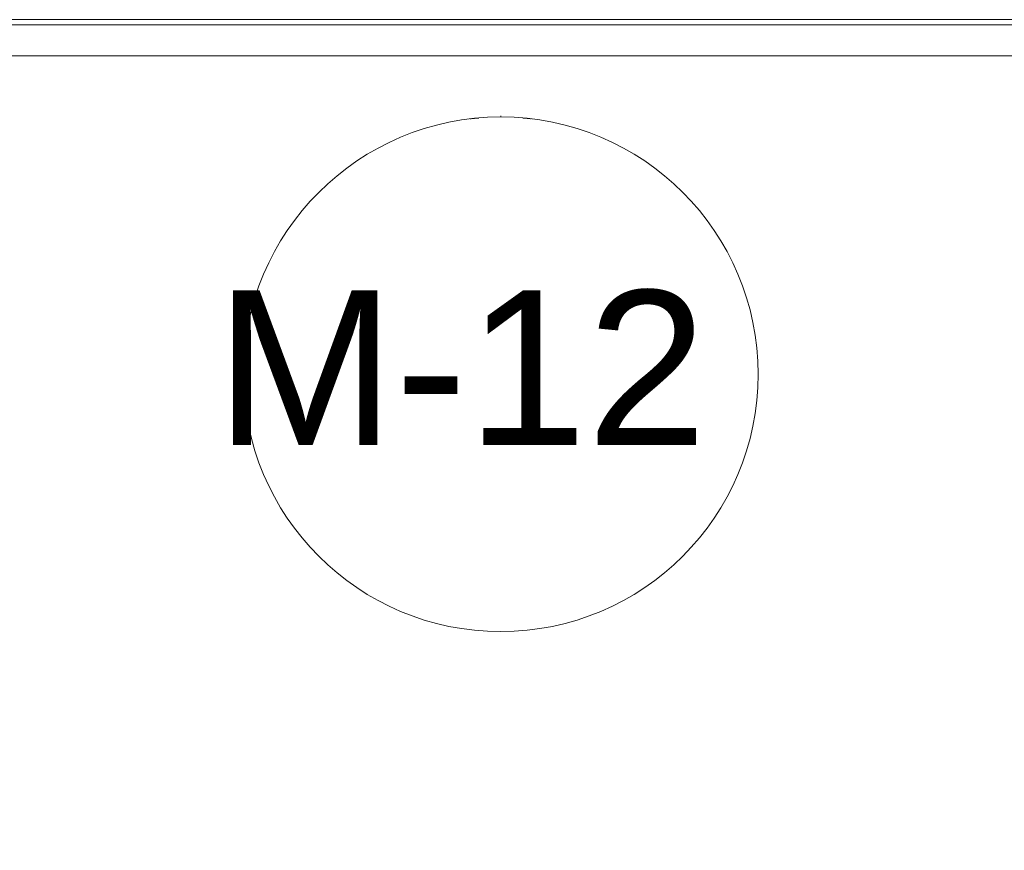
# Model space of a CAD drawing. Header units: millimetres. Extents: x -40968 to 11883, y -18816 to 4378.
# Tile 63 of 256: x -21121 to -19208, y 495 to 2110. Entities that reach past the tile are written whole.
import ezdxf

# ---------------------------------------------------------------- set-up
doc = ezdxf.new("R2010")
doc.units = ezdxf.units.MM
doc.header["$MEASUREMENT"] = 0
doc.linetypes.add('Wipeout_Contour', pattern=[1000, 0, -1000])
doc.layers.add('02_ACAB_Anotacio Portes', color=7, linetype='Continuous')
doc.layers.add('Nuevo_08_E_Envans secs', color=7, linetype='Continuous')
for name, color, linetype, lineweight in [('02_ACAB_Anotacio Portes_Pluma_Nº__46', 5, 'Continuous', 5), ('12_FAÇ_Façana_Pluma_Nº__7', 7, 'Continuous', 5), ('Nuevo_08_E_Envans secs_Pluma_Nº__1', 7, 'Continuous', 5), ('Nuevo_12_FAÇ_Façana_Pluma_Nº__1', 7, 'Continuous', 5), ('Nuevo_Ventanas Archicad_Pluma_Nº__1', 7, 'Continuous', 5)]:
    doc.layers.add(name, color=color, linetype=linetype, lineweight=lineweight)
for name, color, linetype, lineweight, true_color in [('Nuevo_08_E_Envans secs_Pluma_Nº__102', 7, 'Continuous', 5, 0xcccccc), ('Nuevo_08_E_Envans secs_Pluma_Nº__177', 7, 'Continuous', 15, 0xf7e046), ('Nuevo_Ventanas Archicad_Pluma_Nº__103', 7, 'Continuous', 5, 0xa4a4a6)]:
    doc.layers.add(name, color=color, linetype=linetype, lineweight=lineweight, true_color=true_color)
doc.styles.add('Estilo_Generado_1', font='arial.ttf')
pattern_1 = [(45, (0, 0), (-183.8478, 183.8478), [195, -65]), (45, (7e-14, 183.85), (-183.8478, 183.8478), [195, -65])]
pattern_2 = [(45, (0, 0), (-159.1, 159.1), []), (45, (-53.03, 53.03), (-159.1, 159.1), [])]

# ---------------------------------------------------------------- blocks, each defined once
blk = doc.blocks.new('*X468')
at = {"layer": 'Nuevo_08_E_Envans secs_Pluma_Nº__102', "color": 254, "linetype": 'Continuous', "lineweight": 5, "true_color": 0xcccccc}
for p, q in [((-18878.9, 2101), (-18880.3, 2099.5)), ((-18871.4, 2103.1), (-18878.9, 2101)), ((-18870.3, 2102.8), (-18871.4, 2103.1)), ((-18880.3, 2076.8), (-18874.3, 2068.8)), ((-18872.4, 2065.4), (-18874.3, 2068.8)), ((-18870.3, 2065.7), (-18870.5, 2065.4)), ((-18880.3, 2047.2), (-18878.2, 2048.1)), ((-18878.2, 2048.1), (-18875.2, 2050.6)), ((-18875.2, 2050.6), (-18872.9, 2053.9)), ((-18872.9, 2053.9), (-18871.7, 2057.6)), ((-18871.5, 2061.6), (-18872.4, 2065.4)), ((-18871.7, 2057.6), (-18871.5, 2061.6)), ((-18870.5, 2065.4), (-18871.4, 2061.6)), ((-18871.4, 2061.6), (-18871.2, 2057.6)), ((-18871.2, 2057.6), (-18870.3, 2055))]:
    blk.add_line(p, q, dxfattribs=at)
blk = doc.blocks.new('*X469')
at = {"layer": 'Nuevo_08_E_Envans secs_Pluma_Nº__102', "color": 254, "linetype": 'Continuous', "lineweight": 5, "true_color": 0xcccccc}
for p, q in [((-21985.7, 2103.1), (-21987.1, 2102.7)), ((-21980.3, 2101.6), (-21985.7, 2103.1)), ((-21986.7, 2065.4), (-21987.1, 2066.1)), ((-21982.9, 2068.8), (-21984.8, 2065.4)), ((-21980.3, 2072.3), (-21982.9, 2068.8)), ((-21987.1, 2054.3), (-21986, 2057.6)), ((-21985.8, 2061.6), (-21986.7, 2065.4)), ((-21986, 2057.6), (-21985.8, 2061.6)), ((-21984.8, 2065.4), (-21985.7, 2061.6)), ((-21985.7, 2061.6), (-21985.5, 2057.6)), ((-21985.5, 2057.6), (-21984.2, 2053.9)), ((-21984.2, 2053.9), (-21982, 2050.6)), ((-21982, 2050.6), (-21980.3, 2049.2))]:
    blk.add_line(p, q, dxfattribs=at)
blk = doc.blocks.new('Ventana Escaparate 27_4')
at = {"layer": 'Nuevo_Ventanas Archicad_Pluma_Nº__103', "linetype": 'Continuous', "lineweight": 5, "true_color": 0xa4a4a6}
h = blk.add_hatch(dxfattribs=at)
h.set_pattern_fill('Acero_0001', color=253, style=0, pattern_type=2)
h.set_pattern_definition(pattern_2)
h.paths.add_polyline_path([(-1550, 0), (-1550, -70), (-1510, -70), (-1510, 0)])
h = blk.add_hatch(dxfattribs=at)
h.set_pattern_fill('Acero_0001', color=253, style=0, pattern_type=2)
h.set_pattern_definition(pattern_2)
h.paths.add_polyline_path([(1510, 0), (1510, -70), (1550, -70), (1550, 0)])
at = {"layer": 'Nuevo_Ventanas Archicad_Pluma_Nº__1', "color": 7, "linetype": 'Continuous', "lineweight": 5}
for p, q in [((-1550, 0), (1550, 0)), ((-1550, 0), (1550, 0)), ((-1550, 0), (-1550, -70)), ((-1510, 0), (-1550, 0)), ((-1550, -5), (-1550, 0)), ((-1550, -5), (-1550, 0)), ((-1510, -70), (-1510, 0)), ((1510, 0), (1510, -70)), ((1550, 0), (1510, 0)), ((1550, -70), (1550, 0)), ((1550, -5), (1550, 0)), ((1550, -5), (1550, 0)), ((-1550, -65), (-1550, -5)), ((-1550, -65), (-1550, -5)), ((-1510, -10), (1510, -10)), ((1550, -65), (1550, -5)), ((1550, -65), (1550, -5)), ((-1550, -70), (-1550, -65)), ((-1550, -70), (-1550, -65)), ((-1550, -70), (1550, -70)), ((-1550, -70), (1550, -70)), ((-1550, -70), (-1510, -70)), ((1510, -70), (1550, -70)), ((1550, -70), (1550, -65)), ((1550, -70), (1550, -65))]:
    blk.add_line(p, q, dxfattribs=at)
blk = doc.blocks.new('Muro_145_1', base_point=(-18790.3, 2109.6))
at = {"layer": '12_FAÇ_Façana_Pluma_Nº__7', "color": 7, "linetype": 'Continuous', "lineweight": 5}
blk.add_line((-18870.3, 2044.6), (-18870.3, 2104.6), dxfattribs=at)
at = {"layer": 'Nuevo_08_E_Envans secs_Pluma_Nº__1', "color": 7, "linetype": 'Continuous', "lineweight": 5}
for p, q in [((-18880.3, 2104.6), (-18880.3, 2109.6)), ((-18880.3, 2044.6), (-18880.3, 2104.6)), ((-18880.3, 2039.6), (-18880.3, 2044.6))]:
    blk.add_line(p, q, dxfattribs=at)
at = {"layer": 'Nuevo_12_FAÇ_Façana_Pluma_Nº__1', "color": 7, "linetype": 'Continuous', "lineweight": 5}
for p, q in [((-18870.3, 2104.6), (-18880.3, 2104.6)), ((-18880.3, 2044.6), (-18870.3, 2044.6))]:
    blk.add_line(p, q, dxfattribs=at)
at = {"layer": 'Nuevo_08_E_Envans secs', "color": 7, "lineweight": 20}
blk.add_blockref('*X468', (0, 0), dxfattribs=at)
at = {"color": 254, "linetype": 'Wipeout_Contour', "lineweight": 0, "ltscale": 88337.684072}
blk.add_wipeout([(-21987.1, 2109.6), (-21987.1, 2104.6), (-21980.3, 2104.6), (-21980.3, 2109.6)], dxfattribs=at).dxf.layer = 'Nuevo_08_E_Envans secs'
at = {"layer": 'Nuevo_08_E_Envans secs_Pluma_Nº__177', "linetype": 'Continuous', "lineweight": 15, "true_color": 0xf7e046}
h = blk.add_hatch(dxfattribs=at)
h.set_pattern_fill('Panellat_HPL_0001', color=53, style=0, pattern_type=2)
h.set_pattern_definition(pattern_1)
h.paths.add_polyline_path([(-21987.1, 2109.6), (-21987.1, 2104.6), (-21980.3, 2104.6), (-21980.3, 2109.6)])
at = {"layer": 'Nuevo_08_E_Envans secs_Pluma_Nº__1', "color": 7, "linetype": 'Continuous', "lineweight": 5}
for q in [(-21987.1, 2104.6), (-21980.3, 2109.6)]:
    blk.add_line((-21980.3, 2104.6), q, dxfattribs=at)
at = {"layer": 'Nuevo_08_E_Envans secs_Pluma_Nº__1', "color": 7, "linetype": 'Continuous', "lineweight": 5, "flags": 128}
for points in [[(-21980.3, 2109.6), (-21987.1, 2109.6)], [(-21987.1, 2109.6), (-21987.1, 2104.6)], [(-21987.1, 2104.6), (-21987.1, 2071.6)]]:
    blk.add_lwpolyline(points, dxfattribs=at)
at = {"layer": 'Nuevo_08_E_Envans secs', "color": 7, "lineweight": 20}
blk.add_blockref('*X469', (0, 0), dxfattribs=at)
at = {"color": 254, "linetype": 'Wipeout_Contour', "lineweight": 0, "ltscale": 88313.256943}
blk.add_wipeout([(-21987.1, 2044.6), (-21987.1, 2039.6), (-21980.3, 2039.6), (-21980.3, 2044.6)], dxfattribs=at).dxf.layer = 'Nuevo_08_E_Envans secs'
at = {"layer": 'Nuevo_08_E_Envans secs_Pluma_Nº__177', "linetype": 'Continuous', "lineweight": 15, "true_color": 0xf7e046}
h = blk.add_hatch(dxfattribs=at)
h.set_pattern_fill('Panellat_HPL_0001', color=53, style=0, pattern_type=2)
h.set_pattern_definition(pattern_1)
h.paths.add_polyline_path([(-21987.1, 2044.6), (-21987.1, 2039.6), (-21980.3, 2039.6), (-21980.3, 2044.6)])
at = {"layer": 'Nuevo_08_E_Envans secs_Pluma_Nº__1', "color": 7, "linetype": 'Continuous', "lineweight": 5}
for p, q in [((-21980.3, 2044.6), (-21980.3, 2104.6)), ((-21980.3, 2044.6), (-21987.1, 2044.6)), ((-21980.3, 2039.6), (-21980.3, 2044.6))]:
    blk.add_line(p, q, dxfattribs=at)
at = {"layer": 'Nuevo_08_E_Envans secs_Pluma_Nº__1', "color": 7, "linetype": 'Continuous', "lineweight": 5, "flags": 128}
for points in [[(-21987.1, 2044.6), (-21987.1, 2039.6)], [(-21987.1, 2039.6), (-21980.3, 2039.6)]]:
    blk.add_lwpolyline(points, dxfattribs=at)
at = {"layer": 'Nuevo_Ventanas Archicad_Pluma_Nº__1', "color": 7, "linetype": 'Continuous', "lineweight": 5, "zscale": 1000}
blk.add_blockref('Ventana Escaparate 27_4', (-20430.3, 2109.6), dxfattribs=at)
blk = doc.blocks.new('Etiqueta_28_1', base_point=(-20186.3, 1921.5))
at = {"color": 254, "linetype": 'Wipeout_Contour', "lineweight": 0, "ltscale": 688122.968673}
blk.add_wipeout([(-20686.3, 1420.5), (-20686.3, 1420.5), (-20675.3, 1316.5), (-20643, 1217.1), (-20590.8, 1126.6), (-20520.8, 1048.9), (-20436.3, 987.5), (-20340.8, 945), (-20238.5, 923.2), (-20134, 923.2), (-20031.8, 945), (-19936.3, 987.5), (-19851.7, 1048.9), (-19781.8, 1126.6), (-19729.5, 1217.1), (-19697.2, 1316.5), (-19686.3, 1420.5), (-19686.3, 1420.5), (-19686.3, 1420.5), (-19697.2, 1524.4), (-19729.5, 1623.9), (-19781.8, 1714.4), (-19851.7, 1792.1), (-19936.3, 1853.5), (-20031.8, 1896), (-20134, 1917.8), (-20238.5, 1917.8), (-20340.8, 1896), (-20436.3, 1853.5), (-20520.8, 1792.1), (-20590.8, 1714.4), (-20643, 1623.9), (-20675.3, 1524.4)], dxfattribs=at).dxf.layer = '02_ACAB_Anotacio Portes'
at = {"layer": '02_ACAB_Anotacio Portes_Pluma_Nº__46', "color": 5, "linetype": 'Continuous', "lineweight": 5}
for p, q in [((-20186.3, 1922.4), (-20186.3, 1920.6)), ((-20186.3, 1920.6), (-20186.3, 1920.5))]:
    blk.add_line(p, q, dxfattribs=at)
at = {"layer": '02_ACAB_Anotacio Portes_Pluma_Nº__46', "color": 5, "linetype": 'Continuous', "lineweight": 5, "flags": 128}
blk.add_lwpolyline([(-20686.3, 1420.5, 1), (-19686.3, 1420.5, 1)], format="xyb", close=True, dxfattribs=at)
at = {"layer": '02_ACAB_Anotacio Portes_Pluma_Nº__46', "color": 5, "lineweight": 5, "insert": (-20186.3, 1583.4), "char_height": 300, "attachment_point": 2, "style": 'Estilo_Generado_1'}
blk.add_mtext('\\A1;{\\pqc;\\pt0,46000;\\fArial|b0|i0|c0|p0;\\W1.000000;M-12\\fArial|b0|i0|c0|p0;\\W1.000000;\\A1{\\H.66x;\\S^  ;}\\fArial|b0|i0|c0|p0;\\W1.000000;\\fArial|b0|i0|c0|p0;\\W1.000000;\\A1{\\H.66x;\\S^  ;}\\fArial|b0|i0|c0|p0;\\W1.000000; \\fArial|b0|i0|c0|p0;\\W1.000000;\\fArial|b0|i0|c0|p0;\\W1.000000;\\fArial|b0|i0|c0|p0;\\W1.000000;\\fArial|b0|i0|c0|p0;\\W1.000000;\\fArial|b0|i0|c0|p0;\\W1.000000;\\fArial|b0|i0|c0|p0;\\W1.000000;\\fArial|b0|i0|c0|p0;\\W1.000000;\\fArial|b0|i0|c0|p0;\\W1.000000;\\fArial|b0|i0|c0|p0;\\W1.000000;\\fArial|b0|i0|c0|p0;\\W1.000000;\\fArial|b0|i0|c0|p0;\\W1.000000;\\fArial|b0|i0|c0|p0;\\W1.000000;\\fArial|b0|i0|c0|p0;\\W1.000000;\\fArial|b0|i0|c0|p0;\\W1.000000;\\fArial|b0|i0|c0|p0;\\W1.000000;\\fArial|b0|i0|c0|p0;\\W1.000000;\\fArial|b0|i0|c0|p0;\\W1.000000;\\fArial|b0|i0|c0|p0;\\W1.000000;\\fArial|b0|i0|c0|p0;\\W1.000000;\\fArial|b0|i0|c0|p0;\\W1.000000;\\fArial|b0|i0|c0|p0;\\W1.000000;\\fArial|b0|i0|c0|p0;\\W1.000000;\\fArial|b0|i0|c0|p0;\\W1.000000;\\fArial|b0|i0|c0|p0;\\W1.000000;\\fArial|b0|i0|c0|p0;\\W1.000000;\\fArial|b0|i0|c0|p0;\\W1.000000;\\fArial|b0|i0|c0|p0;\\W1.000000;\\fArial|b0|i0|c0|p0;\\W1.000000;\\fArial|b0|i0|c0|p0;\\W1.000000;\\fArial|b0|i0|c0|p0;\\W1.000000;\\fArial|b0|i0|c0|p0;\\W1.000000;\\fArial|b0|i0|c0|p0;\\W1.000000;\\fArial|b0|i0|c0|p0;\\W1.000000;\\fArial|b0|i0|c0|p0;\\W1.000000;\\fArial|b0|i0|c0|p0;\\W1.000000;\\fArial|b0|i0|c0|p0;\\W1.000000;\\fArial|b0|i0|c0|p0;\\W1.000000;\\fArial|b0|i0|c0|p0;\\W1.000000;\\fArial|b0|i0|c0|p0;\\W1.000000;\\fArial|b0|i0|c0|p0;\\W1.000000;\\fArial|b0|i0|c0|p0;\\W1.000000;\\fArial|b0|i0|c0|p0;\\W1.000000;\\fArial|b0|i0|c0|p0;\\W1.000000;}', dxfattribs=at)

msp = doc.modelspace()

# ---------------------------------------------------------------- block references
at = {"layer": '02_ACAB_Anotacio Portes', "color": 5, "linetype": 'Continuous', "lineweight": 5}
msp.add_blockref('Etiqueta_28_1', (-20186.3, 1921.5), dxfattribs=at)
at = {"layer": 'Nuevo_08_E_Envans secs', "color": 7, "lineweight": 20}
msp.add_blockref('Muro_145_1', (-18790.3, 2109.6), dxfattribs=at)

doc.saveas('drawing.dxf')
